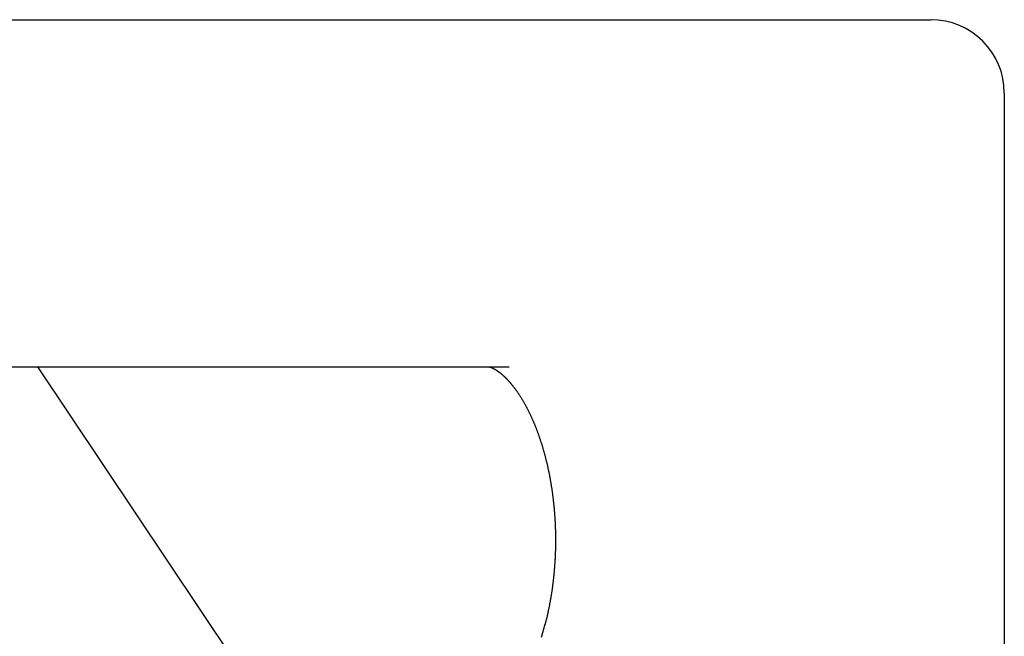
# Model space of a CAD drawing. Extents: x 637 to 3230, y 885 to 2745.
# Tile 34 of 151: x 935 to 1021, y 2200 to 2253. Entities that reach past the tile are written whole.
import ezdxf

# ---------------------------------------------------------------- set-up
doc = ezdxf.new("R2010")
doc.units = 0
doc.layers.add('KF_GRAVIS_15_RIGHT', color=7, linetype='CONTINUOUS')

# ---------------------------------------------------------------- blocks, each defined once
blk = doc.blocks.new('KF_GRAVIS_15_RIGHT')
at = {"layer": 'KF_GRAVIS_15_RIGHT'}
for p, q in [((-185.2446, 0), (185.2446, 0)), ((191.5946, -6.35), (191.5946, -9)), ((191.5946, -9), (191.5946, -322.3231)), ((100.9698, -30), (148.8116, -30)), ((108.0729, -30), (139.3913, -76.8062))]:
    blk.add_line(p, q, dxfattribs=at)
for points in [[(146.928, -30, 0), (146.932, -30, 0), (146.937, -30, 0), (146.942, -30, 0), (146.946, -30.0001, 0), (146.951, -30.0001, 0), (146.956, -30.0002, 0), (146.961, -30.0002, 0), (146.966, -30.0003, 0), (146.971, -30.0005, 0), (146.976, -30.0006, 0), (146.982, -30.0008, 0), (146.987, -30.001, 0), (146.992, -30.0012, 0), (146.998, -30.0015, 0), (147.003, -30.0018, 0), (147.009, -30.0022, 0), (147.014, -30.0025, 0), (147.02, -30.003, 0), (147.026, -30.0035, 0), (147.032, -30.004, 0), (147.038, -30.0046, 0), (147.044, -30.0052, 0), (147.05, -30.0059, 0), (147.056, -30.0067, 0), (147.063, -30.0075, 0), (147.069, -30.0084, 0), (147.075, -30.0093, 0), (147.082, -30.0103, 0), (147.089, -30.0114, 0), (147.096, -30.0126, 0), (147.102, -30.0138, 0), (147.109, -30.0151, 0), (147.116, -30.0165, 0), (147.124, -30.018, 0), (147.131, -30.0196, 0), (147.138, -30.0212, 0), (147.146, -30.023, 0), (147.153, -30.0248, 0), (147.161, -30.0267, 0), (147.169, -30.0288, 0), (147.177, -30.0309, 0), (147.185, -30.0331, 0), (147.193, -30.0354, 0), (147.201, -30.0379, 0), (147.209, -30.0404, 0), (147.218, -30.0431, 0), (147.226, -30.0458, 0), (147.235, -30.0487, 0), (147.244, -30.0517, 0), (147.253, -30.0549, 0), (147.262, -30.0581, 0), (147.271, -30.0615, 0), (147.281, -30.065, 0), (147.29, -30.0686, 0), (147.3, -30.0724, 0), (147.309, -30.0763, 0), (147.319, -30.0804, 0), (147.329, -30.0845, 0), (147.339, -30.0889, 0), (147.35, -30.0933, 0), (147.36, -30.0979, 0), (147.371, -30.1027, 0), (147.381, -30.1076, 0), (147.392, -30.1127, 0), (147.403, -30.1179, 0), (147.414, -30.1233, 0), (147.425, -30.1289, 0), (147.437, -30.1346, 0), (147.448, -30.1405, 0), (147.46, -30.1465, 0), (147.472, -30.1527, 0), (147.484, -30.1591, 0), (147.496, -30.1657, 0), (147.509, -30.1725, 0), (147.521, -30.1794, 0), (147.534, -30.1865, 0), (147.547, -30.1938, 0), (147.56, -30.2013, 0), (147.573, -30.209, 0), (147.586, -30.2168, 0), (147.6, -30.2249, 0), (147.613, -30.2332, 0), (147.627, -30.2416, 0), (147.641, -30.2503, 0), (147.655, -30.2592, 0), (147.67, -30.2682, 0), (147.684, -30.2775, 0), (147.699, -30.287, 0), (147.714, -30.2967, 0), (147.729, -30.3066, 0), (147.744, -30.3168, 0), (147.759, -30.3272, 0), (147.775, -30.3378, 0), (147.791, -30.3486, 0), (147.807, -30.3596, 0), (147.823, -30.3709, 0), (147.839, -30.3824, 0), (147.856, -30.3941, 0), (147.873, -30.4061, 0), (147.89, -30.4184, 0), (147.907, -30.4308, 0), (147.924, -30.4435, 0), (147.942, -30.4565, 0), (147.959, -30.4697, 0), (147.977, -30.4832, 0), (147.995, -30.497, 0), (148.013, -30.511, 0), (148.032, -30.5253, 0), (148.05, -30.5398, 0), (148.068, -30.5546, 0), (148.087, -30.5697, 0), (148.106, -30.585, 0), (148.125, -30.6006, 0), (148.144, -30.6165, 0), (148.163, -30.6326, 0), (148.182, -30.6491, 0), (148.202, -30.6657, 0), (148.221, -30.6827, 0), (148.241, -30.6999, 0), (148.261, -30.7174, 0), (148.281, -30.7351, 0), (148.301, -30.7532, 0), (148.321, -30.7715, 0), (148.341, -30.7901, 0), (148.361, -30.8089, 0), (148.382, -30.828, 0), (148.402, -30.8474, 0), (148.423, -30.8671, 0), (148.444, -30.887, 0), (148.465, -30.9073, 0), (148.486, -30.9278, 0), (148.507, -30.9485, 0), (148.528, -30.9696, 0), (148.549, -30.9909, 0), (148.57, -31.0125, 0), (148.592, -31.0344, 0), (148.613, -31.0566, 0), (148.635, -31.079, 0), (148.657, -31.1018, 0), (148.678, -31.1248, 0), (148.7, -31.1481, 0), (148.722, -31.1716, 0), (148.744, -31.1955, 0), (148.766, -31.2196, 0), (148.788, -31.2441, 0), (148.81, -31.2688, 0), (148.833, -31.2938, 0), (148.855, -31.319, 0), (148.877, -31.3446, 0), (148.9, -31.3705, 0), (148.922, -31.3966, 0), (148.945, -31.423, 0), (148.968, -31.4497, 0), (148.99, -31.4767, 0), (149.013, -31.504, 0), (149.036, -31.5316, 0), (149.059, -31.5595, 0), (149.081, -31.5876, 0), (149.104, -31.6161, 0), (149.127, -31.6448, 0), (149.15, -31.6739, 0), (149.173, -31.7032, 0), (149.196, -31.7328, 0), (149.22, -31.7628, 0), (149.243, -31.793, 0), (149.266, -31.8235, 0), (149.289, -31.8543, 0), (149.312, -31.8854, 0), (149.336, -31.9168, 0), (149.359, -31.9485, 0), (149.382, -31.9805, 0), (149.406, -32.0127, 0), (149.429, -32.0453, 0), (149.452, -32.0782, 0), (149.476, -32.1114, 0), (149.499, -32.1448, 0), (149.522, -32.1785, 0), (149.546, -32.2126, 0), (149.569, -32.2469, 0), (149.593, -32.2815, 0), (149.616, -32.3164, 0), (149.64, -32.3515, 0), (149.663, -32.387, 0), (149.686, -32.4227, 0), (149.71, -32.4587, 0), (149.733, -32.495, 0), (149.757, -32.5316, 0), (149.78, -32.5684, 0), (149.804, -32.6056, 0), (149.827, -32.643, 0), (149.85, -32.6806, 0), (149.874, -32.7186, 0), (149.897, -32.7568, 0), (149.92, -32.7953, 0), (149.944, -32.8341, 0), (149.967, -32.8732, 0), (149.99, -32.9125, 0), (150.014, -32.9521, 0), (150.037, -32.9919, 0), (150.06, -33.032, 0), (150.083, -33.0724, 0), (150.106, -33.1131, 0), (150.13, -33.154, 0), (150.153, -33.1952, 0), (150.176, -33.2366, 0), (150.199, -33.2783, 0), (150.222, -33.3203, 0), (150.245, -33.3626, 0), (150.268, -33.4051, 0), (150.291, -33.4478, 0), (150.314, -33.4908, 0), (150.337, -33.5341, 0), (150.359, -33.5776, 0), (150.382, -33.6214, 0), (150.405, -33.6654, 0), (150.427, -33.7097, 0), (150.45, -33.7543, 0), (150.473, -33.7991, 0), (150.495, -33.8441, 0), (150.518, -33.8894, 0), (150.54, -33.935, 0), (150.562, -33.9808, 0), (150.585, -34.0268, 0), (150.607, -34.0731, 0), (150.629, -34.1197, 0), (150.651, -34.1665, 0), (150.673, -34.2135, 0), (150.695, -34.2608, 0), (150.717, -34.3083, 0), (150.739, -34.3561, 0), (150.761, -34.4041, 0), (150.783, -34.4523, 0), (150.804, -34.5008, 0), (150.826, -34.5495, 0), (150.847, -34.5985, 0), (150.869, -34.6477, 0), (150.89, -34.6971, 0), (150.911, -34.7468, 0), (150.933, -34.7967, 0), (150.954, -34.8468, 0), (150.975, -34.8971, 0), (150.996, -34.9477, 0), (151.017, -34.9985, 0), (151.037, -35.0496, 0), (151.058, -35.1008, 0), (151.079, -35.1523, 0), (151.099, -35.204, 0), (151.12, -35.2559, 0), (151.14, -35.3081, 0), (151.16, -35.3604, 0), (151.181, -35.413, 0), (151.201, -35.4658, 0), (151.221, -35.5188, 0), (151.241, -35.572, 0), (151.261, -35.6254, 0), (151.28, -35.6791, 0), (151.3, -35.7329, 0), (151.32, -35.787, 0), (151.339, -35.8412, 0), (151.358, -35.8957, 0), (151.378, -35.9503, 0), (151.397, -36.0052, 0), (151.416, -36.0602, 0), (151.435, -36.1155, 0), (151.454, -36.171, 0), (151.473, -36.2266, 0), (151.491, -36.2825, 0), (151.51, -36.3385, 0), (151.528, -36.3947, 0), (151.547, -36.4512, 0), (151.565, -36.5078, 0), (151.583, -36.5646, 0), (151.601, -36.6216, 0), (151.619, -36.6787, 0), (151.637, -36.7361, 0), (151.655, -36.7936, 0), (151.673, -36.8514, 0), (151.69, -36.9093, 0), (151.707, -36.9673, 0), (151.725, -37.0256, 0), (151.742, -37.084, 0), (151.759, -37.1426, 0), (151.776, -37.2014, 0), (151.793, -37.2604, 0), (151.81, -37.3195, 0), (151.826, -37.3788, 0), (151.843, -37.4383, 0), (151.859, -37.4979, 0), (151.875, -37.5577, 0), (151.891, -37.6177, 0), (151.908, -37.6778, 0), (151.923, -37.7381, 0), (151.939, -37.7986, 0), (151.955, -37.8592, 0), (151.97, -37.9199, 0), (151.986, -37.9809, 0), (152.001, -38.0419, 0), (152.016, -38.1032, 0), (152.031, -38.1646, 0), (152.046, -38.2261, 0), (152.061, -38.2878, 0), (152.076, -38.3496, 0), (152.09, -38.4116, 0), (152.104, -38.4737, 0), (152.119, -38.536, 0), (152.133, -38.5984, 0), (152.147, -38.661, 0), (152.161, -38.7237, 0), (152.174, -38.7865, 0), (152.188, -38.8495, 0), (152.201, -38.9126, 0), (152.215, -38.9758, 0), (152.228, -39.0392, 0), (152.241, -39.1027, 0), (152.254, -39.1664, 0), (152.267, -39.2301, 0), (152.279, -39.294, 0), (152.292, -39.358, 0), (152.304, -39.4222, 0), (152.316, -39.4864, 0), (152.329, -39.5508, 0), (152.34, -39.6153, 0), (152.352, -39.6799, 0), (152.364, -39.7447, 0), (152.376, -39.8095, 0), (152.387, -39.8745, 0), (152.398, -39.9395, 0), (152.409, -40.0047, 0), (152.42, -40.07, 0), (152.431, -40.1354, 0), (152.442, -40.2009, 0), (152.452, -40.2665, 0), (152.463, -40.3323, 0), (152.473, -40.3981, 0), (152.483, -40.464, 0), (152.493, -40.53, 0), (152.503, -40.5961, 0), (152.513, -40.6623, 0), (152.522, -40.7286, 0), (152.532, -40.795, 0), (152.541, -40.8615, 0), (152.55, -40.9281, 0), (152.559, -40.9947, 0), (152.568, -41.0615, 0), (152.577, -41.1283, 0), (152.585, -41.1953, 0), (152.594, -41.2623, 0), (152.602, -41.3293, 0), (152.61, -41.3965, 0), (152.618, -41.4638, 0), (152.626, -41.5311, 0), (152.634, -41.5985, 0), (152.641, -41.6659, 0), (152.649, -41.7335, 0), (152.656, -41.8011, 0), (152.663, -41.8688, 0), (152.67, -41.9365, 0), (152.677, -42.0043, 0), (152.683, -42.0722, 0), (152.69, -42.1402, 0), (152.696, -42.2082, 0), (152.702, -42.2762, 0), (152.708, -42.3444, 0), (152.714, -42.4126, 0), (152.72, -42.4808, 0), (152.726, -42.5491, 0), (152.731, -42.6174, 0), (152.736, -42.6859, 0), (152.741, -42.7543, 0), (152.746, -42.8228, 0), (152.751, -42.8914, 0), (152.756, -42.9599, 0), (152.76, -43.0286, 0), (152.765, -43.0973, 0), (152.769, -43.166, 0), (152.773, -43.2348, 0), (152.777, -43.3036, 0), (152.78, -43.3724, 0), (152.784, -43.4413, 0), (152.787, -43.5102, 0), (152.791, -43.5791, 0), (152.794, -43.6481, 0), (152.797, -43.7171, 0), (152.799, -43.7861, 0), (152.802, -43.8552, 0), (152.805, -43.9242, 0), (152.807, -43.9933, 0), (152.809, -44.0625, 0), (152.811, -44.1316, 0), (152.813, -44.2008, 0), (152.815, -44.2699, 0), (152.816, -44.3391, 0), (152.818, -44.4084, 0), (152.819, -44.4776, 0), (152.82, -44.5468, 0), (152.821, -44.6161, 0), (152.822, -44.6853, 0), (152.822, -44.7546, 0), (152.823, -44.8238, 0), (152.823, -44.8931, 0), (152.823, -44.9624, 0), (152.823, -45.0316, 0), (152.823, -45.1009, 0), (152.823, -45.1702, 0), (152.822, -45.2394, 0), (152.822, -45.3087, 0), (152.821, -45.3779, 0), (152.82, -45.4472, 0), (152.819, -45.5164, 0), (152.817, -45.5856, 0), (152.816, -45.6549, 0), (152.815, -45.7241, 0), (152.813, -45.7932, 0), (152.811, -45.8624, 0), (152.809, -45.9315, 0), (152.807, -46.0007, 0), (152.805, -46.0698, 0), (152.802, -46.1389, 0), (152.799, -46.2079, 0), (152.797, -46.2769, 0), (152.794, -46.3459, 0), (152.791, -46.4149, 0), (152.787, -46.4839, 0), (152.784, -46.5528, 0), (152.78, -46.6216, 0), (152.777, -46.6905, 0), (152.773, -46.7593, 0), (152.769, -46.8281, 0), (152.765, -46.8968, 0), (152.76, -46.9655, 0), (152.756, -47.0341, 0), (152.751, -47.1027, 0), (152.747, -47.1713, 0), (152.742, -47.2398, 0), (152.737, -47.3082, 0), (152.731, -47.3766, 0), (152.726, -47.445, 0), (152.72, -47.5133, 0), (152.715, -47.5815, 0), (152.709, -47.6497, 0), (152.703, -47.7179, 0), (152.697, -47.786, 0), (152.691, -47.854, 0), (152.684, -47.9219, 0), (152.677, -47.9898, 0), (152.671, -48.0576, 0), (152.664, -48.1254, 0), (152.657, -48.1931, 0), (152.65, -48.2607, 0), (152.642, -48.3283, 0), (152.635, -48.3957, 0), (152.627, -48.4631, 0), (152.619, -48.5305, 0), (152.611, -48.5977, 0), (152.603, -48.6649, 0), (152.595, -48.732, 0), (152.586, -48.799, 0), (152.578, -48.8659, 0), (152.569, -48.9328, 0), (152.56, -48.9995, 0), (152.551, -49.0662, 0), (152.542, -49.1328, 0), (152.533, -49.1993, 0), (152.523, -49.2657, 0), (152.514, -49.332, 0), (152.504, -49.3982, 0), (152.494, -49.4643, 0), (152.484, -49.5303, 0), (152.474, -49.5962, 0), (152.464, -49.6621, 0), (152.453, -49.7278, 0), (152.443, -49.7934, 0), (152.432, -49.8589, 0), (152.421, -49.9243, 0), (152.41, -49.9896, 0), (152.399, -50.0548, 0), (152.388, -50.1199, 0), (152.376, -50.1849, 0), (152.365, -50.2497, 0), (152.353, -50.3145, 0), (152.341, -50.3791, 0), (152.329, -50.4436, 0), (152.317, -50.508, 0), (152.305, -50.5723, 0), (152.293, -50.6364, 0), (152.28, -50.7004, 0), (152.268, -50.7643, 0), (152.255, -50.8281, 0), (152.242, -50.8917, 0), (152.229, -50.9553, 0), (152.216, -51.0186, 0), (152.202, -51.0819, 0), (152.189, -51.145, 0), (152.175, -51.208, 0), (152.162, -51.2709, 0), (152.148, -51.3336, 0), (152.134, -51.3961, 0), (152.12, -51.4586, 0), (152.106, -51.5209, 0), (152.091, -51.583, 0), (152.077, -51.645, 0), (152.062, -51.7069, 0), (152.047, -51.7686, 0), (152.033, -51.8301, 0), (152.018, -51.8915, 0), (152.002, -51.9528, 0), (151.987, -52.0139, 0), (151.972, -52.0748, 0), (151.956, -52.1356, 0), (151.941, -52.1963, 0), (151.925, -52.2567, 0)], [(151.623, -53.3749, 0), (151.667, -53.2158, 0), (151.711, -53.0566, 0), (151.754, -52.8971, 0), (151.797, -52.7373, 0), (151.84, -52.5774, 0), (151.883, -52.4172, 0), (151.925, -52.2567, 0)]]:
    blk.add_polyline3d(points, dxfattribs=at)
blk.add_arc((185.2446, -6.35), 6.35, 0, 90, dxfattribs=at)

msp = doc.modelspace()

# ---------------------------------------------------------------- block references
at = {"layer": 'KF_GRAVIS_15_RIGHT'}
msp.add_blockref('KF_GRAVIS_15_RIGHT', (828.93, 2253.101), dxfattribs=at)

doc.saveas('drawing.dxf')
